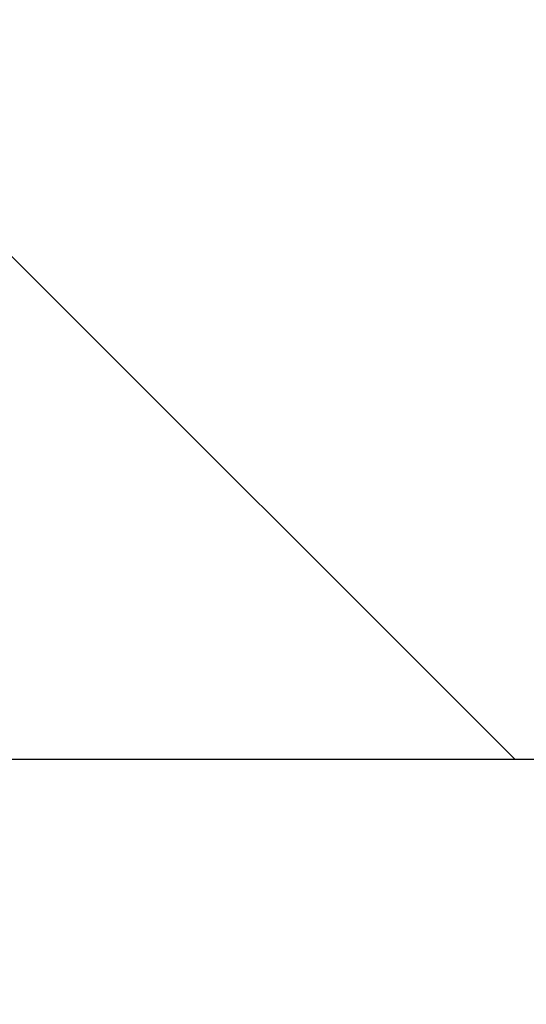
# Model space of a CAD drawing. Header units: millimetres. Extents: x 58700 to 76644, y 972 to 11123.
# Tile 243 of 256: x 62409.6706 to 62409.7232, y 7280.7758 to 7280.8782. Entities that reach past the tile are written whole.
import ezdxf

# ---------------------------------------------------------------- set-up
doc = ezdxf.new("R2010")
doc.units = ezdxf.units.MM

msp = doc.modelspace()

# ---------------------------------------------------------------- hatches: boundary and pattern name
at = {"lineweight": 9}
h = msp.add_hatch(dxfattribs=at)
h.set_pattern_fill('ANSI31', color=256, angle=90)
h.set_pattern_definition([(135, (-738.7113, -83.7406), (-2.24506403, -2.24506403), [])])
edge = h.paths.add_edge_path()
edge.add_arc((62451.85485, 7277.80127), 3, 270, 274.09692)
edge.add_line((62452.06918, 7274.80894), (62452.06918, 7274.80127))
edge.add_line((62452.06918, 7274.80127), (62451.85485, 7274.80127))
edge = h.paths.add_edge_path()
edge.add_line((62450.06918, 7673.13459), (62452.06918, 7673.16132))
edge.add_line((62452.06918, 7673.16132), (62452.06918, 8460.89023))
edge.add_arc((62441.4692, 8473.59079), 16.54279, 301.323056, 309.848628, ccw=False)
edge.add_line((62450.06918, 8459.45912), (62450.06918, 7673.13459))
h.paths.add_polyline_path([(62409.66918, 7672.59473), (62411.66918, 7672.62145), (62411.66918, 8460.89023), (62409.66918, 8460.89023)])
h.paths.add_polyline_path([(62452.06918, 7610.74584), (62450.06918, 7610.71912), (62450.06918, 7280.80127), (62452.06918, 7280.80127)])
h.paths.add_polyline_path([(62411.66918, 7610.20598), (62409.66918, 7610.17925), (62409.66918, 7280.80127), (62411.66918, 7280.80127)])
h = msp.add_hatch(dxfattribs=at)
h.set_pattern_fill('ANSI31', color=256)
h.set_pattern_definition([(45, (-737.497, -83.7406), (-2.24506403, 2.24506403), [])])
edge = h.paths.add_edge_path()
edge.add_line((62456.06918, 7280.80127), (62450.06918, 7280.80127))
edge.add_line((62450.06918, 7280.80127), (62450.06918, 7274.80127))
edge.add_line((62450.06918, 7274.80127), (62453.06918, 7274.80127))
edge.add_arc((62453.06918, 7277.80127), 3, 270, 360)
edge.add_line((62456.06918, 7277.80127), (62456.06918, 7280.80127))
edge = h.paths.add_edge_path()
edge.add_line((62411.66918, 7280.80127), (62396.06918, 7280.80127))
edge.add_line((62396.06918, 7280.80127), (62396.06918, 7240.80127))
edge.add_line((62396.06918, 7240.80127), (62399.06918, 7240.80127))
edge.add_arc((62399.06918, 7243.80127), 3, 270, 360)
edge.add_line((62402.06918, 7243.80127), (62402.06918, 7268.80127))
edge.add_arc((62408.06918, 7268.80127), 6, 90, 180, ccw=False)
edge.add_line((62408.06918, 7274.80127), (62411.66918, 7274.80127))
edge.add_line((62411.66918, 7274.80127), (62411.66918, 7280.80127))

# ---------------------------------------------------------------- linework, layer by layer
msp.add_lwpolyline([(62396.06918, 7240.80127), (62396.06918, 7280.80127), (62456.06918, 7280.80127), (62456.06918, 7277.80127, -0.414214), (62453.06918, 7274.80127), (62408.06918, 7274.80127, 0.414214), (62402.06918, 7268.80127), (62402.06918, 7243.80127, -0.414214), (62399.06918, 7240.80127), (62396.06918, 7240.80127)], format="xyb")

doc.saveas('drawing.dxf')
